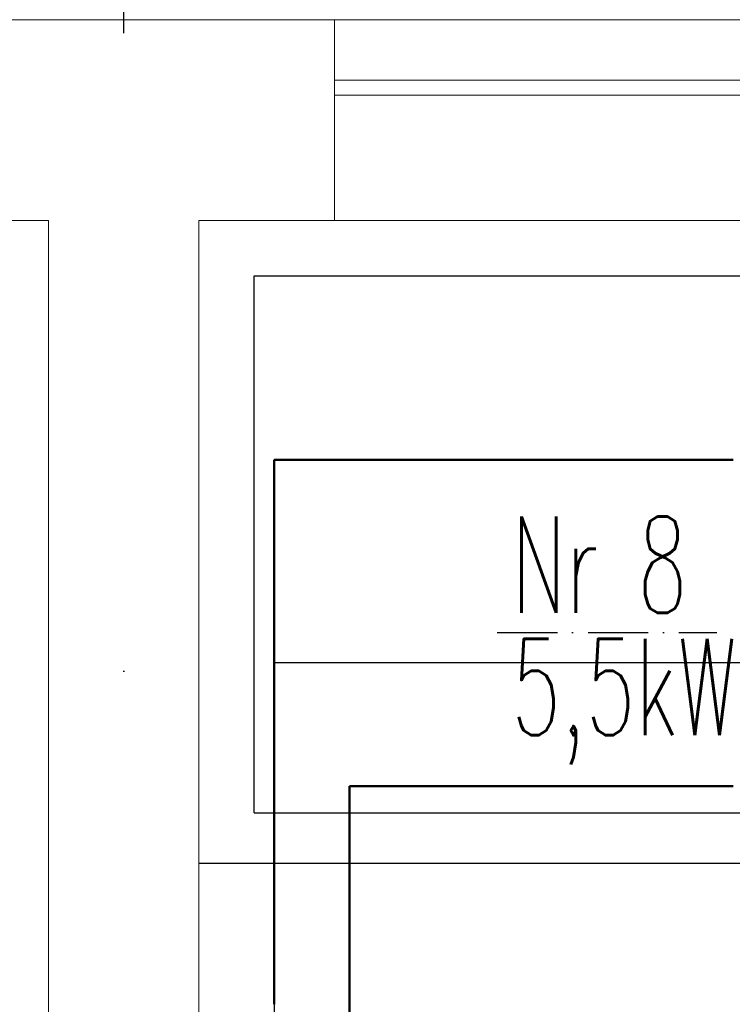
# Model space of a CAD drawing. Header units: millimetres. Extents: x -6513 to 30474, y -6915 to 65597.
# Tile 12 of 256: x 2630 to 2773, y -2494 to -2298. Entities that reach past the tile are written whole.
import ezdxf

# ---------------------------------------------------------------- set-up
doc = ezdxf.new("R2010")
doc.units = ezdxf.units.MM
doc.linetypes.add('ACAD_ISO10W100', pattern=[18, 12, -3, 0, -3])
doc.linetypes.add('DASHDOTX2', pattern=[50.8, 25.4, -12.7, 0, -12.7])
doc.layers.add('A-osie', color=8, linetype='DASHDOTX2')
for name, color, linetype, lineweight in [('A_cienka', 8, 'Continuous', 5), ('A_linia przekroj', 8, 'Continuous', 25), ('A_widok', 8, 'Continuous', 13), ('CH-W-WEWN-INOX-PRZEWÓD-ZIMNA', 8, 'Continuous', 50), ('E_oświetlenie', 1, 'Continuous', 30), ('E_technologia', 1, 'ACAD_ISO10W100', 30)]:
    doc.layers.add(name, color=color, linetype=linetype, lineweight=lineweight)
doc.styles.add('SIMPLEXD', font='SIMPLEX.SHX', dxfattribs={"width": 0.6})

msp = doc.modelspace()

# ---------------------------------------------------------------- linework, layer by layer
at = {"layer": 'A-osie', "ltscale": 10}
msp.add_line((2651.208, -3825.041), (2651.208, -2208.608), dxfattribs=at)
at = {"layer": 'A_cienka'}
for p, q in [((2693.208, -2298.081), (2894.208, -2298.081)), ((2894.208, -2310.081), (2693.208, -2310.081)), ((2894.208, -2313.081), (2693.208, -2313.081)), ((2693.208, -2338.081), (2894.208, -2338.081))]:
    msp.add_line(p, q, dxfattribs=at)
at = {"layer": 'A_linia przekroj', "color": 113}
for p, q in [((2677.208, -2456.081), (2677.208, -2349.081)), ((2677.208, -2349.081), (2899.208, -2349.081)), ((2677.208, -2456.081), (2899.208, -2456.081)), ((2666.208, -2466.081), (2909.208, -2466.081))]:
    msp.add_line(p, q, dxfattribs=at)
at = {"layer": 'A_widok', "ltscale": 5}
for p, q in [((2693.208, -2298.081), (2609.208, -2298.081)), ((2635.585, -2298.081), (2665.585, -2298.081)), ((2692.585, -2298.081), (2635.585, -2298.081)), ((2636.208, -2298.081), (2666.208, -2298.081)), ((2636.208, -2298.081), (2666.208, -2298.081)), ((2693.208, -2298.081), (2636.208, -2298.081)), ((2693.208, -2298.081), (2693.208, -2338.081)), ((2693.208, -2298.081), (2693.208, -2338.081)), ((2609.208, -2338.081), (2636.208, -2338.081)), ((2636.208, -2900.081), (2636.208, -2338.081)), ((2666.208, -2900.081), (2666.208, -2338.081)), ((2666.208, -2338.081), (2693.208, -2338.081))]:
    msp.add_line(p, q, dxfattribs=at)
at = {"layer": 'CH-W-WEWN-INOX-PRZEWÓD-ZIMNA'}
for p, q in [((2681.208, -2494.236), (2681.208, -2385.767)), ((2772.718, -2385.767), (2681.208, -2385.767)), ((2696.208, -2650.767), (2696.208, -2450.767)), ((2772.718, -2450.767), (2696.208, -2450.767))]:
    msp.add_line(p, q, dxfattribs=at)
at = {"layer": 'E_oświetlenie'}
for p, q in [((2811.718, -2426.167), (2681.208, -2426.167)), ((2681.208, -2426.167), (2681.208, -3058.081))]:
    msp.add_line(p, q, dxfattribs=at)
at = {"layer": 'E_technologia'}
msp.add_line((2725.695, -2420.177), (2769.469, -2420.177), dxfattribs=at)

# ---------------------------------------------------------------- texts
at = {"layer": 'E_technologia', "style": 'SIMPLEXD', "width": 0.6}
for s, p in [('Nr 8', (2728.517, -2416.248)), ('5,5kW', (2728.517, -2440.616))]:
    msp.add_text(s, height=19.2, dxfattribs=at).set_placement(p)

doc.saveas('drawing.dxf')
